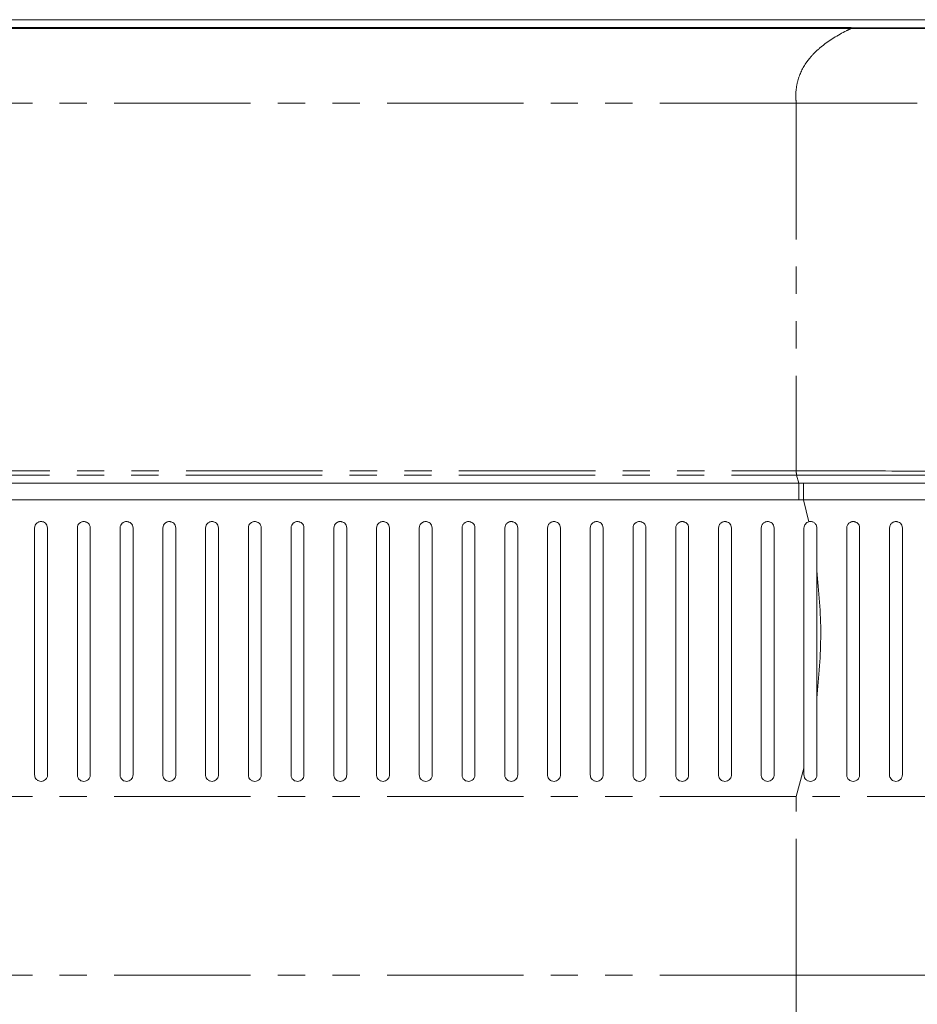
# Model space of a CAD drawing. Header units: millimetres. Extents: x 19 to 844, y 7 to 552.
# Tile 21 of 36: x 226 to 268, y 338 to 384. Entities that reach past the tile are written whole.
import ezdxf

# ---------------------------------------------------------------- set-up
doc = ezdxf.new("R2010")
doc.units = ezdxf.units.MM
doc.linetypes.add('PHANTOM', pattern=[12.7, 6.35, -1.27, 1.27, -1.27, 1.27, -1.27])

msp = doc.modelspace()

# ---------------------------------------------------------------- linework, layer by layer
at = {"color": 7, "linetype": 'Continuous', "lineweight": 15}
for p, q in [((70.655, 384.225), (324.104, 384.225)), ((264.943, 383.819), (129.812, 383.819)), ((264.937, 383.855), (129.818, 383.855)), ((323.627, 383.857), (264.937, 383.853)), ((273.349, 383.778), (264.943, 383.82)), ((132.258, 362.64), (262.501, 362.64)), ((262.501, 362.64), (262.716, 362.641)), ((132.258, 361.87), (262.501, 361.869)), ((263.341, 360.552), (263.341, 358.57)), ((263.341, 352.623), (263.341, 349.052)), ((262.741, 349.37), (262.38, 348.054)), ((262.741, 349.052), (262.741, 349.37))]:
    msp.add_line(p, q, dxfattribs=at)
at = {"color": 8, "linetype": 'PHANTOM', "lineweight": 0}
for p, q in [((262.38, 380.345), (132.38, 380.345)), ((132.38, 363.209), (262.38, 363.209)), ((132.367, 363.009), (262.392, 363.009)), ((262.392, 363.009), (262.501, 362.64)), ((262.716, 361.866), (262.501, 361.866)), ((262.716, 361.866), (262.959, 360.841)), ((262.38, 348.054), (132.379, 348.054)), ((262.38, 339.722), (132.379, 339.723)), ((262.38, 272.972), (262.38, 339.722))]:
    msp.add_line(p, q, dxfattribs=at)
for points, knots in [([(264.943, 383.819), (264.94, 383.818), (264.918, 383.807), (264.842, 383.771), (264.361, 383.535), (263.754, 383.163), (263.233, 382.695), (262.991, 382.421), (262.697, 382.03), (262.425, 381.443), (262.353, 380.828), (262.365, 380.496), (262.376, 380.386), (262.38, 380.345)], [0, 0, 0, 0, 0.00187, 0.0156119, 0.0524824, 0.338229, 0.4665846, 0.5085999, 0.5797818, 0.7919397, 0.9315341, 0.9747441, 1, 1, 1, 1]), ([(262.38, 380.345), (262.38, 378.511), (262.38, 374.844), (262.38, 369.187), (262.38, 365.205), (262.38, 363.209)], [0, 0, 0, 0, 0.332853, 0.665598, 1, 1, 1, 1]), ([(318.804, 380.345), (312.539, 380.345), (300.009, 380.345), (281.196, 380.345), (268.652, 380.345), (262.38, 380.345)], [0, 0, 0, 0, 0.333332, 0.666667, 1, 1, 1, 1]), ([(262.392, 363.009), (262.392, 363.012), (262.391, 363.019), (262.389, 363.037), (262.387, 363.059), (262.386, 363.086), (262.384, 363.116), (262.383, 363.147), (262.381, 363.179), (262.38, 363.199), (262.38, 363.209)], [0, 0, 0, 0, 0.124995, 0.250003, 0.374999, 0.500014, 0.624992, 0.750001, 0.874994, 1, 1, 1, 1]), ([(262.501, 361.869), (262.501, 361.903), (262.501, 361.972), (262.501, 362.089), (262.501, 362.209), (262.501, 362.327), (262.501, 362.436), (262.501, 362.529), (262.501, 362.603), (262.501, 362.631), (262.501, 362.645)], [0, 0, 0, 0, 0.125, 0.249996, 0.374997, 0.499998, 0.624996, 0.749999, 0.874999, 1, 1, 1, 1]), ([(262.716, 361.866), (262.716, 361.9), (262.716, 361.969), (262.716, 362.087), (262.716, 362.209), (262.716, 362.327), (262.716, 362.437), (262.716, 362.529), (262.716, 362.602), (262.716, 362.628), (262.716, 362.641)], [0, 0, 0, 0, 0.124997, 0.250002, 0.374996, 0.499998, 0.624998, 0.749998, 0.874999, 1, 1, 1, 1]), ([(262.716, 361.866), (265.394, 361.866), (270.751, 361.867), (278.775, 361.868), (286.787, 361.874), (292.086, 361.879), (294.735, 361.881)], [0, 0, 0, 0, 0.250042, 0.500139, 0.750131, 1, 1, 1, 1]), ([(297.425, 348.055), (295.976, 348.055), (293.096, 348.055), (288.757, 348.055), (284.439, 348.056), (280.399, 348.056), (276.661, 348.056), (273.085, 348.055), (269.507, 348.055), (265.892, 348.054), (263.553, 348.054), (262.38, 348.054)], [0, 0, 0, 0, 0.126885, 0.252058, 0.375489, 0.498062, 0.597221, 0.693778, 0.8019, 0.900696, 1, 1, 1, 1]), ([(262.38, 339.722), (262.38, 341.121), (262.38, 343.916), (262.38, 346.675), (262.38, 348.054)], [0, 0, 0, 0, 0.500235, 1, 1, 1, 1]), ([(262.38, 339.722), (264.86, 339.722), (269.811, 339.722), (277.205, 339.722), (284.543, 339.722), (291.824, 339.722), (299.049, 339.722), (306.214, 339.722), (313.334, 339.722), (317.969, 339.722), (320.304, 339.722)], [0, 0, 0, 0, 0.1237492, 0.246994, 0.3701689, 0.4937089, 0.6180453, 0.7436013, 0.8707878, 1, 1, 1, 1])]:
    msp.add_open_spline(points, degree=3, knots=knots, dxfattribs=at)
at = {"color": 7, "linetype": 'Continuous', "lineweight": 15}
for points, knots in [([(264.937, 383.853), (264.937, 383.849), (264.936, 383.845), (264.936, 383.834), (264.938, 383.83), (264.94, 383.826), (264.942, 383.822), (264.943, 383.82)], [0, 0, 0, 0, 0.527883, 0.774631, 0.781626, 0.838952, 1, 1, 1, 1]), ([(262.38, 363.209), (263.174, 363.209), (264.755, 363.209), (267.112, 363.206), (269.442, 363.203), (271.772, 363.201), (274.096, 363.201), (276.454, 363.201), (278.843, 363.202), (281.375, 363.203), (284.109, 363.202), (286.831, 363.201), (289.547, 363.201), (292.268, 363.2), (294.179, 363.201), (295.185, 363.201)], [0, 0, 0, 0, 0.07244, 0.144035, 0.214843, 0.284808, 0.35659, 0.426829, 0.499966, 0.574682, 0.658186, 0.750004, 0.823863, 0.907259, 1, 1, 1, 1]), ([(262.392, 363.009), (265.133, 363.011), (270.616, 363.016), (278.827, 363.011), (287.027, 363.01), (292.455, 363.011), (295.168, 363.012)], [0, 0, 0, 0, 0.249995, 0.500024, 0.750052, 1, 1, 1, 1]), ([(262.716, 362.641), (264.033, 362.64), (266.642, 362.636), (270.477, 362.64), (274.227, 362.643), (277.979, 362.643), (281.873, 362.645), (285.945, 362.643), (290.275, 362.634), (293.231, 362.634), (294.783, 362.634)], [0, 0, 0, 0, 0.122755, 0.243257, 0.357623, 0.472647, 0.593526, 0.721534, 0.853766, 1, 1, 1, 1]), ([(227.526, 360.552), (227.52, 360.595), (227.511, 360.675), (227.439, 360.773), (227.357, 360.827), (227.287, 360.848), (227.233, 360.854), (227.179, 360.851), (227.124, 360.837), (227.072, 360.812), (227.007, 360.765), (226.941, 360.678), (226.931, 360.596), (226.926, 360.552)], [0, 0, 0, 0, 0.148036, 0.27612, 0.389315, 0.441674, 0.491851, 0.54402, 0.598191, 0.655108, 0.715421, 0.8493, 1, 1, 1, 1]), ([(226.926, 360.552), (226.926, 359.278), (226.926, 356.814), (226.926, 352.938), (226.926, 350.316), (226.926, 349.052)], [0, 0, 0, 0, 0.356979, 0.690315, 1, 1, 1, 1]), ([(227.526, 349.052), (227.526, 349.986), (227.526, 351.912), (227.526, 354.778), (227.526, 357.708), (227.526, 359.587), (227.526, 360.552)], [0, 0, 0, 0, 0.228178, 0.470687, 0.727894, 1, 1, 1, 1]), ([(229.515, 360.552), (229.51, 360.595), (229.5, 360.675), (229.429, 360.773), (229.347, 360.826), (229.277, 360.848), (229.223, 360.854), (229.169, 360.851), (229.114, 360.837), (229.062, 360.813), (228.997, 360.765), (228.931, 360.678), (228.921, 360.596), (228.915, 360.552)], [0, 0, 0, 0, 0.148053, 0.275941, 0.389017, 0.441326, 0.491444, 0.543663, 0.597877, 0.654827, 0.715173, 0.849171, 1, 1, 1, 1]), ([(228.915, 360.552), (228.915, 359.277), (228.915, 356.812), (228.915, 352.936), (228.915, 350.314), (228.915, 349.052)], [0, 0, 0, 0, 0.357252, 0.690592, 1, 1, 1, 1]), ([(229.515, 349.052), (229.515, 349.984), (229.515, 351.908), (229.515, 354.772), (229.515, 357.704), (229.515, 359.585), (229.515, 360.552)], [0, 0, 0, 0, 0.227744, 0.470102, 0.727453, 1, 1, 1, 1]), ([(231.505, 360.552), (231.5, 360.595), (231.49, 360.675), (231.419, 360.773), (231.337, 360.826), (231.267, 360.848), (231.213, 360.854), (231.159, 360.851), (231.104, 360.837), (231.052, 360.813), (230.987, 360.765), (230.921, 360.678), (230.91, 360.596), (230.905, 360.552)], [0, 0, 0, 0, 0.148075, 0.275772, 0.388734, 0.440987, 0.491054, 0.543319, 0.59757, 0.654559, 0.71493, 0.84904, 1, 1, 1, 1]), ([(230.905, 360.552), (230.905, 359.276), (230.905, 356.809), (230.905, 352.934), (230.905, 350.313), (230.905, 349.052)], [0, 0, 0, 0, 0.357529, 0.690872, 1, 1, 1, 1]), ([(231.505, 349.052), (231.505, 349.983), (231.505, 351.904), (231.505, 354.766), (231.505, 357.7), (231.505, 359.583), (231.505, 360.552)], [0, 0, 0, 0, 0.2273053, 0.4695119, 0.7270071, 1, 1, 1, 1]), ([(233.495, 360.552), (233.49, 360.595), (233.48, 360.675), (233.409, 360.773), (233.327, 360.826), (233.257, 360.848), (233.204, 360.854), (233.149, 360.851), (233.094, 360.837), (233.042, 360.813), (232.976, 360.765), (232.91, 360.678), (232.9, 360.596), (232.895, 360.552)], [0, 0, 0, 0, 0.148094, 0.275617, 0.388465, 0.440672, 0.490683, 0.542992, 0.597284, 0.654304, 0.714703, 0.848921, 1, 1, 1, 1]), ([(232.895, 360.552), (232.895, 359.275), (232.895, 356.807), (232.895, 352.931), (232.895, 350.312), (232.895, 349.052)], [0, 0, 0, 0, 0.357809, 0.691155, 1, 1, 1, 1]), ([(233.495, 349.052), (233.495, 349.981), (233.495, 351.899), (233.495, 354.76), (233.495, 357.696), (233.495, 359.581), (233.495, 360.552)], [0, 0, 0, 0, 0.226865, 0.468919, 0.726559, 1, 1, 1, 1]), ([(235.485, 360.552), (235.479, 360.595), (235.47, 360.675), (235.398, 360.773), (235.317, 360.826), (235.247, 360.848), (235.194, 360.854), (235.139, 360.851), (235.084, 360.837), (235.032, 360.813), (234.966, 360.765), (234.9, 360.678), (234.89, 360.596), (234.885, 360.552)], [0, 0, 0, 0, 0.148117, 0.275473, 0.388215, 0.440366, 0.490325, 0.542682, 0.59701, 0.654058, 0.714483, 0.848806, 1, 1, 1, 1]), ([(234.885, 360.552), (234.885, 359.274), (234.885, 356.804), (234.885, 352.929), (234.885, 350.311), (234.885, 349.052)], [0, 0, 0, 0, 0.3580885, 0.6914371, 1, 1, 1, 1]), ([(235.485, 349.052), (235.485, 349.979), (235.485, 351.895), (235.485, 354.754), (235.485, 357.691), (235.485, 359.58), (235.485, 360.552)], [0, 0, 0, 0, 0.226425, 0.468327, 0.726112, 1, 1, 1, 1]), ([(237.474, 360.552), (237.469, 360.595), (237.459, 360.675), (237.388, 360.773), (237.307, 360.826), (237.237, 360.847), (237.184, 360.854), (237.129, 360.851), (237.074, 360.837), (237.022, 360.813), (236.956, 360.766), (236.89, 360.679), (236.88, 360.596), (236.874, 360.552)], [0, 0, 0, 0, 0.148141, 0.275336, 0.38797, 0.440073, 0.489985, 0.542383, 0.596746, 0.653827, 0.714272, 0.848697, 1, 1, 1, 1]), ([(236.874, 360.552), (236.874, 359.272), (236.874, 356.802), (236.874, 352.927), (236.874, 350.31), (236.874, 349.052)], [0, 0, 0, 0, 0.358367, 0.691718, 1, 1, 1, 1]), ([(237.474, 349.052), (237.474, 349.977), (237.474, 351.891), (237.474, 354.748), (237.474, 357.687), (237.474, 359.578), (237.474, 360.552)], [0, 0, 0, 0, 0.22599, 0.467738, 0.725665, 1, 1, 1, 1]), ([(239.464, 360.552), (239.459, 360.595), (239.449, 360.675), (239.378, 360.773), (239.297, 360.826), (239.227, 360.847), (239.174, 360.854), (239.119, 360.851), (239.064, 360.837), (239.012, 360.813), (238.946, 360.766), (238.88, 360.679), (238.869, 360.596), (238.864, 360.552)], [0, 0, 0, 0, 0.148166, 0.275215, 0.387745, 0.439802, 0.489664, 0.542102, 0.596498, 0.653606, 0.714075, 0.848591, 1, 1, 1, 1]), ([(238.864, 360.552), (238.864, 359.271), (238.864, 356.799), (238.864, 352.925), (238.864, 350.309), (238.864, 349.052)], [0, 0, 0, 0, 0.358643, 0.691991, 1, 1, 1, 1]), ([(239.464, 349.052), (239.464, 349.975), (239.464, 351.887), (239.464, 354.742), (239.464, 357.683), (239.464, 359.576), (239.464, 360.552)], [0, 0, 0, 0, 0.225561, 0.467156, 0.72522, 1, 1, 1, 1]), ([(241.454, 360.552), (241.449, 360.596), (241.439, 360.675), (241.367, 360.773), (241.287, 360.826), (241.217, 360.847), (241.164, 360.854), (241.109, 360.851), (241.054, 360.837), (241.002, 360.813), (240.936, 360.766), (240.869, 360.679), (240.859, 360.596), (240.854, 360.552)], [0, 0, 0, 0, 0.14905, 0.275069, 0.38749, 0.439526, 0.489394, 0.541867, 0.59629, 0.65342, 0.713905, 0.848495, 1, 1, 1, 1]), ([(240.854, 360.552), (240.854, 359.27), (240.854, 356.797), (240.854, 352.922), (240.854, 350.308), (240.854, 349.052)], [0, 0, 0, 0, 0.358909, 0.692273, 1, 1, 1, 1]), ([(241.454, 349.052), (241.454, 349.974), (241.454, 351.883), (241.454, 354.737), (241.454, 357.679), (241.454, 359.575), (241.454, 360.552)], [0, 0, 0, 0, 0.225147, 0.466636, 0.724857, 1, 1, 1, 1]), ([(243.444, 360.552), (243.438, 360.596), (243.429, 360.675), (243.357, 360.773), (243.277, 360.826), (243.207, 360.847), (243.154, 360.854), (243.099, 360.851), (243.044, 360.838), (242.992, 360.813), (242.926, 360.766), (242.859, 360.679), (242.849, 360.596), (242.844, 360.552)], [0, 0, 0, 0, 0.149077, 0.274966, 0.387291, 0.439289, 0.489116, 0.54162, 0.596074, 0.653225, 0.713732, 0.848405, 1, 1, 1, 1]), ([(242.844, 360.552), (242.844, 359.269), (242.844, 356.794), (242.844, 352.92), (242.844, 350.306), (242.844, 349.052)], [0, 0, 0, 0, 0.3591558, 0.6925794, 1, 1, 1, 1]), ([(243.444, 349.052), (243.444, 349.972), (243.444, 351.879), (243.444, 354.732), (243.444, 357.676), (243.444, 359.573), (243.444, 360.552)], [0, 0, 0, 0, 0.224743, 0.466141, 0.724518, 1, 1, 1, 1]), ([(245.433, 360.552), (245.428, 360.596), (245.418, 360.675), (245.347, 360.773), (245.267, 360.826), (245.197, 360.847), (245.144, 360.854), (245.089, 360.851), (245.034, 360.838), (244.982, 360.814), (244.916, 360.766), (244.849, 360.679), (244.839, 360.596), (244.833, 360.552)], [0, 0, 0, 0, 0.149103, 0.274874, 0.387109, 0.439064, 0.488854, 0.541392, 0.595869, 0.653045, 0.713564, 0.848316, 1, 1, 1, 1]), ([(244.833, 360.552), (244.833, 359.578), (244.833, 357.697), (244.833, 354.778), (244.833, 351.922), (244.833, 349.995), (244.833, 349.052)], [0, 0, 0, 0, 0.274116, 0.529116, 0.76951, 1, 1, 1, 1]), ([(245.433, 349.052), (245.433, 349.971), (245.433, 351.876), (245.433, 354.727), (245.433, 357.673), (245.433, 359.572), (245.433, 360.552)], [0, 0, 0, 0, 0.224363, 0.465665, 0.724185, 1, 1, 1, 1]), ([(247.423, 360.552), (247.418, 360.596), (247.408, 360.675), (247.337, 360.773), (247.257, 360.826), (247.187, 360.847), (247.134, 360.854), (247.079, 360.851), (247.024, 360.838), (246.972, 360.814), (246.906, 360.766), (246.839, 360.679), (246.828, 360.596), (246.823, 360.552)], [0, 0, 0, 0, 0.149125, 0.274793, 0.386945, 0.438865, 0.488613, 0.541182, 0.595682, 0.652876, 0.713415, 0.848242, 1, 1, 1, 1]), ([(246.823, 360.552), (246.823, 359.577), (246.823, 357.696), (246.823, 354.776), (246.823, 351.92), (246.823, 349.995), (246.823, 349.052)], [0, 0, 0, 0, 0.274262, 0.529311, 0.769657, 1, 1, 1, 1]), ([(247.423, 349.052), (247.423, 349.968), (247.423, 351.87), (247.423, 354.719), (247.423, 357.667), (247.423, 359.57), (247.423, 360.552)], [0, 0, 0, 0, 0.223688, 0.46482, 0.723594, 1, 1, 1, 1]), ([(249.413, 360.552), (249.408, 360.596), (249.398, 360.675), (249.327, 360.773), (249.247, 360.826), (249.177, 360.847), (249.124, 360.854), (249.069, 360.851), (249.014, 360.838), (248.962, 360.814), (248.895, 360.766), (248.828, 360.679), (248.818, 360.596), (248.813, 360.552)], [0, 0, 0, 0, 0.149151, 0.274723, 0.386795, 0.43868, 0.488392, 0.540992, 0.595514, 0.652724, 0.713277, 0.84817, 1, 1, 1, 1]), ([(248.813, 360.552), (248.813, 359.577), (248.813, 357.695), (248.813, 354.776), (248.813, 351.92), (248.813, 349.995), (248.813, 349.052)], [0, 0, 0, 0, 0.274269, 0.529312, 0.769649, 1, 1, 1, 1]), ([(249.413, 349.052), (249.413, 349.976), (249.413, 351.875), (249.413, 354.712), (249.413, 357.652), (249.413, 359.558), (249.413, 360.552)], [0, 0, 0, 0, 0.2257233, 0.4640918, 0.7204603, 1, 1, 1, 1]), ([(251.403, 360.552), (251.397, 360.596), (251.388, 360.675), (251.316, 360.772), (251.236, 360.825), (251.167, 360.847), (251.114, 360.854), (251.059, 360.851), (251.004, 360.838), (250.951, 360.814), (250.885, 360.766), (250.818, 360.679), (250.808, 360.596), (250.803, 360.552)], [0, 0, 0, 0, 0.149173, 0.274651, 0.386656, 0.438511, 0.488193, 0.540812, 0.595358, 0.652583, 0.713143, 0.8481, 1, 1, 1, 1]), ([(250.803, 360.552), (250.803, 359.577), (250.803, 357.695), (250.803, 354.776), (250.803, 351.92), (250.803, 349.995), (250.803, 349.052)], [0, 0, 0, 0, 0.27429, 0.529322, 0.769645, 1, 1, 1, 1]), ([(251.403, 349.052), (251.403, 349.976), (251.403, 351.874), (251.403, 354.711), (251.403, 357.651), (251.403, 359.558), (251.403, 360.552)], [0, 0, 0, 0, 0.225647, 0.46397, 0.720354, 1, 1, 1, 1]), ([(253.392, 360.552), (253.387, 360.596), (253.377, 360.675), (253.306, 360.772), (253.226, 360.825), (253.157, 360.847), (253.104, 360.854), (253.049, 360.851), (252.994, 360.838), (252.941, 360.814), (252.875, 360.766), (252.808, 360.679), (252.798, 360.596), (252.792, 360.552)], [0, 0, 0, 0, 0.149163, 0.274538, 0.386488, 0.438314, 0.487971, 0.54062, 0.595185, 0.652431, 0.713004, 0.848027, 1, 1, 1, 1]), ([(252.792, 360.552), (252.792, 359.577), (252.792, 357.694), (252.792, 354.775), (252.792, 351.92), (252.792, 349.995), (252.792, 349.052)], [0, 0, 0, 0, 0.274319, 0.529343, 0.769645, 1, 1, 1, 1]), ([(253.392, 349.052), (253.392, 349.975), (253.392, 351.872), (253.392, 354.708), (253.392, 357.649), (253.392, 359.557), (253.392, 360.552)], [0, 0, 0, 0, 0.225432, 0.463682, 0.720138, 1, 1, 1, 1]), ([(255.382, 360.552), (255.377, 360.596), (255.367, 360.675), (255.296, 360.772), (255.216, 360.825), (255.147, 360.847), (255.094, 360.854), (255.039, 360.851), (254.984, 360.838), (254.931, 360.814), (254.865, 360.766), (254.798, 360.679), (254.788, 360.596), (254.782, 360.552)], [0, 0, 0, 0, 0.149151, 0.274437, 0.386342, 0.438143, 0.487774, 0.54045, 0.595036, 0.652293, 0.712877, 0.847962, 1, 1, 1, 1]), ([(254.782, 360.552), (254.782, 359.577), (254.782, 357.693), (254.782, 354.775), (254.782, 351.92), (254.782, 349.995), (254.782, 349.052)], [0, 0, 0, 0, 0.274369, 0.529402, 0.769683, 1, 1, 1, 1]), ([(255.382, 349.052), (255.382, 349.974), (255.382, 351.87), (255.382, 354.705), (255.382, 357.647), (255.382, 359.556), (255.382, 360.552)], [0, 0, 0, 0, 0.2252501, 0.4634364, 0.7199524, 1, 1, 1, 1]), ([(257.372, 360.552), (257.367, 360.596), (257.357, 360.675), (257.286, 360.772), (257.206, 360.825), (257.137, 360.847), (257.084, 360.854), (257.029, 360.851), (256.974, 360.838), (256.921, 360.814), (256.855, 360.767), (256.788, 360.679), (256.777, 360.596), (256.772, 360.552)], [0, 0, 0, 0, 0.149145, 0.274349, 0.386213, 0.437999, 0.487609, 0.540304, 0.594906, 0.652175, 0.712771, 0.847906, 1, 1, 1, 1]), ([(256.772, 360.552), (256.772, 359.576), (256.772, 357.692), (256.772, 354.773), (256.772, 351.919), (256.772, 349.994), (256.772, 349.052)], [0, 0, 0, 0, 0.274468, 0.529533, 0.769781, 1, 1, 1, 1]), ([(257.372, 349.052), (257.372, 349.973), (257.372, 351.869), (257.372, 354.703), (257.372, 357.645), (257.372, 359.555), (257.372, 360.552)], [0, 0, 0, 0, 0.225104, 0.463237, 0.7198, 1, 1, 1, 1]), ([(259.362, 360.552), (259.356, 360.596), (259.347, 360.675), (259.276, 360.772), (259.196, 360.825), (259.126, 360.847), (259.073, 360.854), (259.019, 360.851), (258.964, 360.838), (258.911, 360.814), (258.844, 360.767), (258.777, 360.679), (258.767, 360.596), (258.762, 360.552)], [0, 0, 0, 0, 0.148911, 0.274328, 0.386059, 0.43783, 0.48747, 0.540245, 0.594892, 0.652158, 0.712715, 0.847877, 1, 1, 1, 1]), ([(258.762, 360.552), (258.762, 359.576), (258.762, 357.691), (258.762, 354.772), (258.762, 351.918), (258.762, 349.994), (258.762, 349.052)], [0, 0, 0, 0, 0.274551, 0.529643, 0.769862, 1, 1, 1, 1]), ([(259.362, 349.052), (259.362, 349.973), (259.362, 351.867), (259.362, 354.702), (259.362, 357.644), (259.362, 359.555), (259.362, 360.552)], [0, 0, 0, 0, 0.224994, 0.463086, 0.719684, 1, 1, 1, 1]), ([(261.351, 360.552), (261.346, 360.596), (261.336, 360.675), (261.265, 360.772), (261.186, 360.825), (261.116, 360.847), (261.063, 360.854), (261.009, 360.851), (260.954, 360.838), (260.901, 360.814), (260.834, 360.767), (260.767, 360.679), (260.757, 360.596), (260.751, 360.552)], [0, 0, 0, 0, 0.14891, 0.274269, 0.385996, 0.437768, 0.487413, 0.540189, 0.59484, 0.652111, 0.712667, 0.847855, 1, 1, 1, 1]), ([(260.751, 360.552), (260.751, 359.575), (260.751, 357.691), (260.751, 354.771), (260.751, 351.917), (260.751, 349.994), (260.751, 349.052)], [0, 0, 0, 0, 0.274616, 0.52973, 0.769925, 1, 1, 1, 1]), ([(261.351, 349.052), (261.351, 349.973), (261.351, 351.867), (261.351, 354.701), (261.351, 357.643), (261.351, 359.555), (261.351, 360.552)], [0, 0, 0, 0, 0.224924, 0.462988, 0.719608, 1, 1, 1, 1]), ([(262.741, 360.552), (262.744, 360.586), (262.75, 360.651), (262.799, 360.738), (262.869, 360.806), (262.93, 360.83), (262.959, 360.841)], [0, 0, 0, 0, 0.276971, 0.536046, 0.783248, 1, 1, 1, 1]), ([(262.741, 360.552), (262.741, 359.297), (262.741, 356.893), (262.741, 353.131), (262.741, 350.598), (262.741, 349.37)], [0, 0, 0, 0, 0.360601, 0.69027, 1, 1, 1, 1]), ([(263.341, 360.552), (263.338, 360.583), (263.334, 360.635), (263.303, 360.704), (263.263, 360.759), (263.211, 360.803), (263.152, 360.834), (263.088, 360.851), (263.021, 360.855), (262.98, 360.846), (262.959, 360.841)], [0, 0, 0, 0, 0.181907, 0.307693, 0.442535, 0.561028, 0.67585, 0.785913, 0.89324, 1, 1, 1, 1]), ([(264.731, 360.552), (264.736, 360.596), (264.747, 360.68), (264.814, 360.767), (264.881, 360.814), (264.934, 360.838), (264.989, 360.851), (265.043, 360.854), (265.096, 360.847), (265.166, 360.825), (265.245, 360.772), (265.316, 360.674), (265.326, 360.595), (265.331, 360.552)], [0, 0, 0, 0, 0.152409, 0.288396, 0.349413, 0.406975, 0.46173, 0.514431, 0.564045, 0.615684, 0.726805, 0.851363, 1, 1, 1, 1]), ([(264.731, 349.052), (264.731, 350.316), (264.731, 352.923), (264.731, 356.794), (264.731, 359.262), (264.731, 360.552)], [0, 0, 0, 0, 0.309697, 0.639087, 1, 1, 1, 1]), ([(265.331, 360.552), (265.331, 359.574), (265.331, 357.663), (265.331, 354.734), (265.331, 351.88), (265.331, 349.987), (265.331, 349.052)], [0, 0, 0, 0, 0.275007, 0.537431, 0.771682, 1, 1, 1, 1]), ([(266.721, 360.552), (266.726, 360.596), (266.736, 360.68), (266.804, 360.767), (266.87, 360.814), (266.923, 360.838), (266.978, 360.851), (267.033, 360.854), (267.086, 360.847), (267.155, 360.825), (267.235, 360.772), (267.306, 360.674), (267.315, 360.595), (267.321, 360.552)], [0, 0, 0, 0, 0.152341, 0.288709, 0.349989, 0.407728, 0.462559, 0.515217, 0.564908, 0.616524, 0.727349, 0.851723, 1, 1, 1, 1]), ([(266.721, 349.052), (266.721, 350.314), (266.721, 352.92), (266.721, 356.791), (266.721, 359.261), (266.721, 360.552)], [0, 0, 0, 0, 0.309341, 0.638766, 1, 1, 1, 1]), ([(267.321, 360.552), (267.321, 359.564), (267.321, 357.657), (267.321, 354.721), (267.321, 351.879), (267.321, 349.98), (267.321, 349.052)], [0, 0, 0, 0, 0.277745, 0.53611, 0.773302, 1, 1, 1, 1]), ([(263.341, 352.623), (263.43, 353.627), (263.61, 355.677), (263.432, 357.593), (263.341, 358.57)], [0, 0, 0, 0, 0.490174, 1, 1, 1, 1]), ([(263.341, 358.57), (263.341, 357.593), (263.341, 355.677), (263.341, 353.627), (263.341, 352.623)], [0, 0, 0, 0, 0.509839, 1, 1, 1, 1]), ([(226.926, 349.052), (226.927, 349.029), (226.93, 348.983), (226.958, 348.908), (227.003, 348.845), (227.062, 348.799), (227.131, 348.763), (227.228, 348.745), (227.344, 348.769), (227.44, 348.833), (227.494, 348.911), (227.521, 348.984), (227.524, 349.029), (227.526, 349.052)], [0, 0, 0, 0, 0.077235, 0.145633, 0.25576, 0.320723, 0.383409, 0.501813, 0.623928, 0.74907, 0.856558, 0.923834, 1, 1, 1, 1]), ([(228.915, 349.052), (228.917, 349.029), (228.92, 348.983), (228.948, 348.908), (228.993, 348.845), (229.052, 348.798), (229.121, 348.763), (229.218, 348.745), (229.334, 348.769), (229.429, 348.833), (229.484, 348.911), (229.511, 348.984), (229.514, 349.029), (229.515, 349.052)], [0, 0, 0, 0, 0.077285, 0.145725, 0.255942, 0.320908, 0.383569, 0.501889, 0.624047, 0.749155, 0.856599, 0.923849, 1, 1, 1, 1]), ([(230.905, 349.052), (230.907, 349.029), (230.91, 348.983), (230.938, 348.908), (230.983, 348.845), (231.042, 348.798), (231.111, 348.763), (231.208, 348.745), (231.324, 348.769), (231.419, 348.833), (231.473, 348.911), (231.5, 348.984), (231.503, 349.029), (231.505, 349.052)], [0, 0, 0, 0, 0.077335, 0.145823, 0.256124, 0.32108, 0.383719, 0.501954, 0.624163, 0.749241, 0.856642, 0.923873, 1, 1, 1, 1]), ([(232.895, 349.052), (232.896, 349.028), (232.9, 348.983), (232.928, 348.908), (232.973, 348.845), (233.032, 348.798), (233.101, 348.763), (233.198, 348.745), (233.314, 348.769), (233.409, 348.833), (233.463, 348.911), (233.49, 348.984), (233.493, 349.029), (233.495, 349.052)], [0, 0, 0, 0, 0.077378, 0.145912, 0.256293, 0.321255, 0.383875, 0.502013, 0.624276, 0.749327, 0.856683, 0.923896, 1, 1, 1, 1]), ([(234.885, 349.052), (234.886, 349.028), (234.889, 348.983), (234.917, 348.908), (234.963, 348.845), (235.022, 348.798), (235.091, 348.763), (235.188, 348.745), (235.304, 348.769), (235.399, 348.833), (235.453, 348.911), (235.48, 348.984), (235.483, 349.029), (235.485, 349.052)], [0, 0, 0, 0, 0.077427, 0.145994, 0.256462, 0.321427, 0.384029, 0.502063, 0.624387, 0.749411, 0.856726, 0.923912, 1, 1, 1, 1]), ([(236.874, 349.052), (236.876, 349.028), (236.879, 348.983), (236.907, 348.908), (236.952, 348.845), (237.011, 348.798), (237.081, 348.763), (237.177, 348.745), (237.294, 348.769), (237.389, 348.833), (237.443, 348.911), (237.47, 348.984), (237.473, 349.029), (237.474, 349.052)], [0, 0, 0, 0, 0.077461, 0.146073, 0.256602, 0.321561, 0.384137, 0.502082, 0.624456, 0.749443, 0.856741, 0.923919, 1, 1, 1, 1]), ([(238.864, 349.052), (238.866, 349.028), (238.869, 348.983), (238.897, 348.908), (238.942, 348.845), (239.001, 348.798), (239.071, 348.763), (239.167, 348.745), (239.283, 348.769), (239.378, 348.833), (239.432, 348.911), (239.459, 348.985), (239.462, 349.029), (239.464, 349.052)], [0, 0, 0, 0, 0.077502, 0.146137, 0.256737, 0.3217, 0.384258, 0.502096, 0.624537, 0.749509, 0.856776, 0.923935, 1, 1, 1, 1]), ([(240.854, 349.052), (240.855, 349.028), (240.859, 348.983), (240.887, 348.908), (240.932, 348.845), (240.991, 348.798), (241.06, 348.763), (241.157, 348.745), (241.273, 348.769), (241.368, 348.833), (241.422, 348.911), (241.449, 348.985), (241.452, 349.029), (241.454, 349.052)], [0, 0, 0, 0, 0.077528, 0.146207, 0.256866, 0.321823, 0.384359, 0.502102, 0.624593, 0.749533, 0.856783, 0.923942, 1, 1, 1, 1]), ([(242.844, 349.052), (242.845, 349.028), (242.848, 348.983), (242.877, 348.908), (242.922, 348.845), (242.981, 348.798), (243.05, 348.763), (243.147, 348.745), (243.263, 348.769), (243.358, 348.833), (243.412, 348.911), (243.439, 348.985), (243.442, 349.029), (243.444, 349.052)], [0, 0, 0, 0, 0.0775614, 0.1462628, 0.256988, 0.3219392, 0.3844535, 0.5021015, 0.624646, 0.7495597, 0.8567902, 0.9239412, 1, 1, 1, 1]), ([(244.833, 349.052), (244.835, 349.028), (244.838, 348.983), (244.866, 348.908), (244.912, 348.844), (244.971, 348.798), (245.04, 348.763), (245.137, 348.745), (245.253, 348.769), (245.348, 348.833), (245.402, 348.911), (245.429, 348.985), (245.432, 349.029), (245.433, 349.052)], [0, 0, 0, 0, 0.077587, 0.146324, 0.257093, 0.322046, 0.384538, 0.502094, 0.624694, 0.749584, 0.8568, 0.923948, 1, 1, 1, 1]), ([(246.823, 349.052), (246.825, 349.028), (246.828, 348.983), (246.856, 348.908), (246.901, 348.844), (246.961, 348.798), (247.03, 348.763), (247.126, 348.745), (247.242, 348.769), (247.337, 348.833), (247.391, 348.911), (247.418, 348.985), (247.421, 349.029), (247.423, 349.052)], [0, 0, 0, 0, 0.077612, 0.146363, 0.257174, 0.322117, 0.384588, 0.502079, 0.624731, 0.749612, 0.856813, 0.923947, 1, 1, 1, 1]), ([(248.813, 349.052), (248.814, 349.028), (248.818, 348.983), (248.846, 348.908), (248.891, 348.844), (248.95, 348.798), (249.02, 348.763), (249.116, 348.745), (249.232, 348.769), (249.327, 348.833), (249.381, 348.911), (249.408, 348.985), (249.411, 349.029), (249.413, 349.052)], [0, 0, 0, 0, 0.077613, 0.146372, 0.257196, 0.322145, 0.384612, 0.502042, 0.624754, 0.749632, 0.856813, 0.923955, 1, 1, 1, 1]), ([(250.803, 349.052), (250.804, 349.028), (250.807, 348.983), (250.836, 348.908), (250.881, 348.844), (250.94, 348.798), (251.009, 348.763), (251.106, 348.745), (251.222, 348.769), (251.317, 348.833), (251.371, 348.911), (251.398, 348.985), (251.401, 349.029), (251.403, 349.052)], [0, 0, 0, 0, 0.0776136, 0.1463741, 0.2572181, 0.3221651, 0.3846247, 0.5020057, 0.6247711, 0.749645, 0.8568216, 0.9239541, 1, 1, 1, 1]), ([(252.792, 349.052), (252.794, 349.028), (252.797, 348.983), (252.825, 348.908), (252.871, 348.845), (252.93, 348.798), (252.999, 348.763), (253.095, 348.745), (253.211, 348.768), (253.306, 348.832), (253.36, 348.91), (253.388, 348.984), (253.391, 349.029), (253.392, 349.052)], [0, 0, 0, 0, 0.077532, 0.14624, 0.257004, 0.321794, 0.384197, 0.501745, 0.623889, 0.748114, 0.855967, 0.923512, 1, 1, 1, 1]), ([(254.782, 349.052), (254.784, 349.028), (254.787, 348.983), (254.815, 348.908), (254.86, 348.845), (254.919, 348.798), (254.989, 348.763), (255.085, 348.745), (255.201, 348.769), (255.296, 348.832), (255.35, 348.91), (255.377, 348.984), (255.38, 349.029), (255.382, 349.052)], [0, 0, 0, 0, 0.077549, 0.146278, 0.257075, 0.321859, 0.384254, 0.501747, 0.623945, 0.748169, 0.856, 0.923527, 1, 1, 1, 1]), ([(256.772, 349.052), (256.773, 349.028), (256.777, 348.983), (256.805, 348.908), (256.85, 348.844), (256.909, 348.798), (256.978, 348.763), (257.075, 348.745), (257.19, 348.769), (257.286, 348.832), (257.34, 348.91), (257.367, 348.984), (257.37, 349.029), (257.372, 349.052)], [0, 0, 0, 0, 0.0775662, 0.1463056, 0.2571323, 0.3219201, 0.3843015, 0.5017448, 0.6239917, 0.7482192, 0.8560267, 0.9235355, 1, 1, 1, 1]), ([(258.762, 349.052), (258.763, 349.028), (258.766, 348.983), (258.795, 348.908), (258.84, 348.844), (258.899, 348.798), (258.968, 348.763), (259.065, 348.745), (259.18, 348.769), (259.275, 348.832), (259.33, 348.91), (259.357, 348.984), (259.36, 349.029), (259.362, 349.052)], [0, 0, 0, 0, 0.0775828, 0.1463325, 0.2571794, 0.3219698, 0.3843437, 0.5017485, 0.6240285, 0.7482569, 0.856044, 0.9235513, 1, 1, 1, 1]), ([(260.751, 349.052), (260.753, 349.028), (260.756, 348.983), (260.784, 348.908), (260.83, 348.844), (260.889, 348.798), (260.958, 348.763), (261.054, 348.745), (261.17, 348.769), (261.265, 348.832), (261.319, 348.91), (261.347, 348.984), (261.35, 349.029), (261.351, 349.052)], [0, 0, 0, 0, 0.077591, 0.146351, 0.257216, 0.322005, 0.384375, 0.501744, 0.624052, 0.748286, 0.85606, 0.923559, 1, 1, 1, 1]), ([(263.341, 349.052), (263.339, 349.029), (263.336, 348.984), (263.309, 348.91), (263.254, 348.832), (263.16, 348.768), (263.044, 348.745), (262.947, 348.763), (262.878, 348.798), (262.819, 348.845), (262.774, 348.908), (262.746, 348.983), (262.743, 349.029), (262.741, 349.052)], [0, 0, 0, 0, 0.077198, 0.144964, 0.251838, 0.376616, 0.498687, 0.616177, 0.678453, 0.743058, 0.854415, 0.922959, 1, 1, 1, 1]), ([(265.331, 349.052), (265.329, 349.027), (265.326, 348.981), (265.297, 348.907), (265.243, 348.831), (265.149, 348.768), (265.033, 348.745), (264.936, 348.763), (264.867, 348.799), (264.808, 348.846), (264.763, 348.909), (264.735, 348.985), (264.732, 349.029), (264.731, 349.052)], [0, 0, 0, 0, 0.080906, 0.149983, 0.252271, 0.37803, 0.499725, 0.617744, 0.679824, 0.743882, 0.857199, 0.924951, 1, 1, 1, 1]), ([(267.321, 349.052), (267.319, 349.026), (267.315, 348.978), (267.285, 348.904), (267.242, 348.845), (267.187, 348.801), (267.118, 348.764), (267.022, 348.745), (266.925, 348.764), (266.856, 348.799), (266.797, 348.846), (266.752, 348.911), (266.725, 348.986), (266.722, 349.03), (266.721, 349.052)], [0, 0, 0, 0, 0.0850094, 0.1554972, 0.2525351, 0.3169251, 0.3798461, 0.5009865, 0.6195351, 0.6813944, 0.7449156, 0.859535, 0.9265749, 1, 1, 1, 1])]:
    msp.add_open_spline(points, degree=3, knots=knots, dxfattribs=at)

doc.saveas('drawing.dxf')
